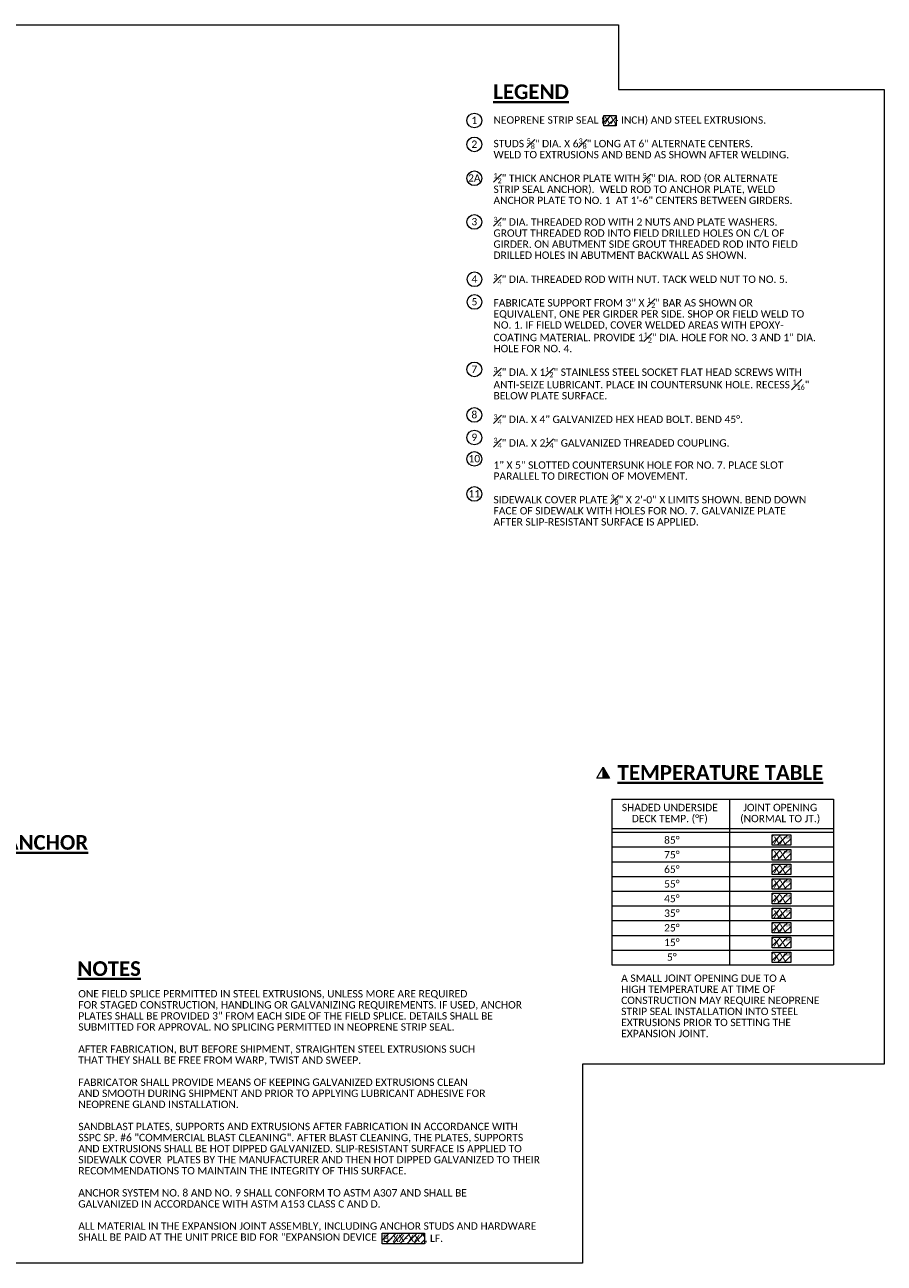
# Model space of a CAD drawing. Header units: metres. Extents: x -113 to 705, y -50 to 519.
# Tile 162 of 208: x 90 to 265, y -50 to 202. Entities that reach past the tile are written whole.
import ezdxf
from ezdxf.enums import TextEntityAlignment as Align

# ---------------------------------------------------------------- set-up
doc = ezdxf.new("R2010")
doc.units = ezdxf.units.M
doc.header["$MEASUREMENT"] = 0
for name, color, linetype, lineweight in [('B_ANNO', 7, 'Continuous', 18), ('B_ANNO_DIM', 7, 'Continuous', 18), ('B_ANNO_SYMB', 7, 'Continuous', 18), ('B_ANNO_TEXT', 7, 'Continuous', 18), ('B_ANNO_TEXT_TITLE', 7, 'Continuous', 40)]:
    doc.layers.add(name, color=color, linetype=linetype, lineweight=lineweight)
doc.layers.add('B_ANNO_DESIGN_NOTES', color=1, linetype='Continuous', lineweight=18, true_color=0xff0000)
doc.layers.add('B_ANNO_NOPLOT', color=47, linetype='Continuous', lineweight=18, plot=False)
doc.styles.add('Annotative', font='calibri.ttf', dxfattribs={"height": 0.0625})
doc.styles.get("Standard").update_dxf_attribs({"font": 'calibri.ttf'})
doc.styles.add('Title', font='calibrib.ttf', dxfattribs={"height": 0.125})

# ---------------------------------------------------------------- blocks, each defined once
blk = doc.blocks.new('INS_JTSS_RAISSDWK_BASE')
at = {"layer": 'B_ANNO_DESIGN_NOTES'}
h = blk.add_hatch(dxfattribs=at)
h.set_pattern_fill('ANSI31', color=256, scale=8)
h.set_pattern_definition([(45, (315.709, 41.2001), (-0.707107, 0.707107), [])])
h.paths.add_polyline_path([(320.9103, -82.9294), (323.4327, -82.9294), (323.4327, -85.0504), (320.9103, -85.0504)])
h = blk.add_hatch(dxfattribs=at)
h.set_pattern_fill('ANSI31', color=256, scale=8)
h.set_pattern_definition([(45, (270.6528, -186.2587), (-0.707107, 0.707107), [])])
h.paths.add_polyline_path([(275.8541, -310.3883), (284.4154, -310.3883), (284.4154, -312.5092), (275.8541, -312.5092)])
for points in [[(320.9103, -82.9294), (323.4327, -82.9294), (323.4327, -85.0504), (320.9103, -85.0504)], [(275.8541, -310.3883), (284.4154, -310.3883), (284.4154, -312.5092), (275.8541, -312.5092)]]:
    blk.add_lwpolyline(points, close=True, dxfattribs=at)
at = {"layer": 'B_ANNO_DIM'}
for centre in [(294.5908, -83.9717), (294.5908, -88.8333), (294.5908, -95.717), (294.6198, -116.2637), (294.6198, -120.8816), (294.5908, -134.6195), (294.5908, -143.8771), (294.5908, -148.4773), (294.5908, -152.8205), (294.5908, -159.9481)]:
    blk.add_circle(centre, 1.4974, dxfattribs=at)
at = {"layer": 'B_ANNO_NOPLOT', "flags": 128}
blk.add_lwpolyline([(0, -316.4871), (0, -64.4871), (323.9277, -64.4871), (323.9277, -77.632), (378, -77.632), (378, -275.9875), (316.5708, -275.9875), (316.5708, -316.4871)], close=True, dxfattribs=at)
at = {"layer": 'B_ANNO_DIM', "char_height": 1.5, "width": 3.189236, "attachment_point": 5, "style": 'Annotative'}
for s, insert in [('1', (294.587, -83.9284)), ('2', (294.587, -88.79)), ('2A', (294.587, -95.6737)), ('4', (294.616, -116.2204)), ('5', (294.616, -120.8382)), ('7', (294.587, -134.5761)), ('8', (294.587, -143.8338)), ('9', (294.587, -148.4339)), ('10', (294.587, -152.7772)), ('11', (294.587, -159.9047))]:
    blk.add_mtext(s, dxfattribs=dict(at, insert=insert))
at = {"layer": 'B_ANNO_DIM', "lineweight": 30}
for tag, p in [('BAR1', (10.7294, -248.1165)), ('BAR3', (129.0984, -257.5272))]:
    blk.add_attdef(tag, text='', height=1.5, dxfattribs=at).set_placement(p, align=Align.TOP_LEFT)
at = {"layer": 'B_ANNO_DIM', "style": 'Annotative'}
for tag, p in [('BAR2', (96.1024, -274.8563)), ('BAR4', (122.9444, -296.1127))]:
    blk.add_attdef(tag, text='', height=1.5, dxfattribs=at).set_placement(p, align=Align.TOP_LEFT)
at = {"layer": 'B_ANNO_TEXT', "char_height": 1.5, "attachment_point": 1, "line_spacing_factor": 0.9, "style": 'Annotative'}
for s, insert, width in [('\\A1;NEOPRENE STRIP SEAL (    - INCH) AND STEEL EXTRUSIONS.\\P\\PSTUDS {\\H0.7x;\\S5#8;\\H1.42857x;" DIA. X 6\\H0.7x;\\S3#8;\\H1.42857x;" LONG AT 6" ALTERNATE CENTERS.\\PWELD TO EXTRUSIONS AND BEND AS SHOWN AFTER WELDING.\\P\\P\\H0.7x;\\S1#2;\\H1.42857x;" THICK ANCHOR PLATE WITH \\H0.7x;\\S5#8;\\H1.42857x;" DIA. ROD (OR ALTERNATE\\PSTRIP SEAL ANCHOR).  WELD ROD TO ANCHOR PLATE, WELD\\PANCHOR PLATE TO NO. 1  AT 1\'-6" CENTERS BETWEEN GIRDERS.\\P\\P\\C3;\\P\\P\\P\\P\\C256;\\P\\H0.7x;\\S3#4;\\H1.42857x;" DIA. THREADED ROD WITH NUT. TACK WELD NUT TO NO. 5.\\P\\PFABRICATE SUPPORT FROM 3" X \\H0.7x;\\S1#2;\\H1.42857x;" BAR AS SHOWN OR\\PEQUIVALENT, ONE PER GIRDER PER SIDE. SHOP OR FIELD WELD TO\\PNO. 1. IF FIELD WELDED, COVER WELDED AREAS WITH EPOXY-\\PCOATING MATERIAL. PROVIDE 1\\H0.7x;\\S1#2;\\H1.42857x;" DIA. HOLE FOR NO. 3 AND 1" DIA.\\PHOLE FOR NO. 4.\\P\\P\\H0.7x;\\S3#4;\\H1.42857x;" DIA. X 1\\H0.7x;\\S1#2;\\H1.42857x;" STAINLESS STEEL SOCKET FLAT HEAD SCREWS WITH\\PANTI-SEIZE LUBRICANT. PLACE IN COUNTERSUNK HOLE. RECESS \\H0.7x;\\S1#16;\\H1.42857x;"\\PBELOW PLATE SURFACE.\\P\\P\\H0.7x;\\S3#4;\\H1.42857x;" DIA. X 4" GALVANIZED HEX HEAD BOLT. BEND 45°.\\P\\P\\H0.7x;\\S3#4;\\H1.42857x;" DIA. X 2\\H0.7x;\\S1#4;\\H1.42857x;" GALVANIZED THREADED COUPLING. \\P\\P1" X 5" SLOTTED COUNTERSUNK HOLE FOR NO. 7. PLACE SLOT\\PPARALLEL TO DIRECTION OF MOVEMENT.\\P\\PSIDEWALK COVER PLATE \\H0.7x;\\S3#8;\\H1.42857x;" X 2\'-0" X LIMITS SHOWN. BEND DOWN\\PFACE OF SIDEWALK WITH HOLES FOR NO. 7. GALVANIZE PLATE\\PAFTER SLIP-RESISTANT SURFACE IS APPLIED.}', (298.4895, -83.1131, -0.8422), 114.451269), ('ONE FIELD SPLICE PERMITTED IN STEEL EXTRUSIONS, UNLESS MORE ARE REQUIRED\\PFOR STAGED CONSTRUCTION, HANDLING OR GALVANIZING REQUIREMENTS. IF USED, ANCHOR\\PPLATES SHALL BE PROVIDED 3" FROM EACH SIDE OF THE FIELD SPLICE. DETAILS SHALL BE \\PSUBMITTED FOR APPROVAL. NO SPLICING PERMITTED IN NEOPRENE STRIP SEAL.\\P\\PAFTER FABRICATION, BUT BEFORE SHIPMENT, STRAIGHTEN STEEL EXTRUSIONS SUCH\\PTHAT THEY SHALL BE FREE FROM WARP, TWIST AND SWEEP.\\P\\PFABRICATOR SHALL PROVIDE MEANS OF KEEPING GALVANIZED EXTRUSIONS CLEAN\\PAND SMOOTH DURING SHIPMENT AND PRIOR TO APPLYING LUBRICANT ADHESIVE FOR\\PNEOPRENE GLAND INSTALLATION.\\P\\PSANDBLAST PLATES, SUPPORTS AND EXTRUSIONS AFTER FABRICATION IN ACCORDANCE WITH \\PSSPC SP. #6 "COMMERCIAL BLAST CLEANING". AFTER BLAST CLEANING, THE PLATES, SUPPORTS\\PAND EXTRUSIONS SHALL BE HOT DIPPED GALVANIZED. SLIP-RESISTANT SURFACE IS APPLIED TO SIDEWALK COVER  PLATES BY THE MANUFACTURER AND THEN HOT DIPPED GALVANIZED TO THEIR RECOMMENDATIONS TO MAINTAIN THE INTEGRITY OF THIS SURFACE.\\P\\PANCHOR SYSTEM NO. 8 AND NO. 9 SHALL CONFORM TO ASTM A307 AND SHALL BE\\PGALVANIZED IN ACCORDANCE WITH ASTM A153 CLASS C AND D.\\P\\PALL MATERIAL IN THE EXPANSION JOINT ASSEMBLY, INCLUDING ANCHOR STUDS AND HARDWARE\\PSHALL BE PAID AT THE UNIT PRICE BID FOR "EXPANSION DEVICE', (214.003, -260.9068, -0.8422), 93.923545)]:
    blk.add_mtext(s, dxfattribs=dict(at, insert=insert, width=width))
at = {"layer": 'B_ANNO_TEXT', "style": 'Annotative'}
for tag, p in [('SS', (321.0554, -84.683)), ('BID#', (275.9705, -312.1489))]:
    blk.add_attdef(tag, p, '', height=1.5, dxfattribs=at)
blk.add_attdef('DIM6', text='', height=1.5, rotation=90, dxfattribs=at).set_placement((9.7342, -92.4421), align=Align.MIDDLE_CENTER)
at = {"layer": 'B_ANNO_TEXT_TITLE', "char_height": 3, "width": 33.46363, "attachment_point": 1, "style": 'Title'}
for s, insert in [('{\\LLEGEND}', (298.4459, -76.6194, -0.8422)), ('{\\LNOTES}', (213.8188, -255.0384, -0.8422))]:
    blk.add_mtext(s, dxfattribs=dict(at, insert=insert))
at = {"layer": 'B_ANNO_TEXT_TITLE', "insert": (153.6135, -229.3536, -1.6845), "char_height": 3, "attachment_point": 1, "line_spacing_factor": 0.8, "style": 'Title'}
blk.add_mtext('\\pxqc;{\\LALTERNATE STRIP SEAL ANCHOR}', dxfattribs=at)
blk = doc.blocks.new('triangle half solid')
at = {"layer": 'B_ANNO_SYMB'}
blk.add_hatch(color=256, dxfattribs=at).paths.add_polyline_path([(0, 1.15), (1.31, -1.12), (0, -1.12)])
at = {"layer": 'B_ANNO_SYMB', "flags": 128}
for points in [[(1.31, -1.12), (-1.31, -1.12), (0, 1.15), (1.31, -1.12)], [(0, 1.15), (1.31, -1.12), (0, -1.12), (0, 1.15)]]:
    blk.add_lwpolyline(points, dxfattribs=at)
blk = doc.blocks.new('*U1415')
at = {"layer": 'B_ANNO_DESIGN_NOTES'}
h = blk.add_hatch(dxfattribs=at)
h.set_pattern_fill('ANSI31', color=256, scale=8)
h.set_pattern_definition([(45, (350.0246, 211.3048), (-0.707107, 0.707107), [])])
h.paths.add_polyline_path([(355.23, 87.18), (358.99, 87.18), (358.99, 85.05), (355.23, 85.05)])
h = blk.add_hatch(dxfattribs=at)
h.set_pattern_fill('ANSI31', color=256, scale=8)
h.set_pattern_definition([(45, (350.0246, 208.3048), (-0.707107, 0.707107), [])])
h.paths.add_polyline_path([(355.23, 84.18), (358.99, 84.18), (358.99, 82.05), (355.23, 82.05)])
h = blk.add_hatch(dxfattribs=at)
h.set_pattern_fill('ANSI31', color=256, scale=8)
h.set_pattern_definition([(45, (350.0246, 205.3591), (-0.707107, 0.707107), [])])
h.paths.add_polyline_path([(355.23, 81.23), (358.99, 81.23), (358.99, 79.11), (355.23, 79.11)])
h = blk.add_hatch(dxfattribs=at)
h.set_pattern_fill('ANSI31', color=256, scale=8)
h.set_pattern_definition([(45, (350.0246, 202.3591), (-0.707107, 0.707107), [])])
h.paths.add_polyline_path([(355.23, 78.23), (358.99, 78.23), (358.99, 76.11), (355.23, 76.11)])
h = blk.add_hatch(dxfattribs=at)
h.set_pattern_fill('ANSI31', color=256, scale=8)
h.set_pattern_definition([(45, (350.0246, 199.4137), (-0.707107, 0.707107), [])])
h.paths.add_polyline_path([(355.23, 75.28), (358.99, 75.28), (358.99, 73.16), (355.23, 73.16)])
h = blk.add_hatch(dxfattribs=at)
h.set_pattern_fill('ANSI31', color=256, scale=8)
h.set_pattern_definition([(45, (350.0246, 196.4137), (-0.707107, 0.707107), [])])
h.paths.add_polyline_path([(355.23, 72.28), (358.99, 72.28), (358.99, 70.16), (355.23, 70.16)])
h = blk.add_hatch(dxfattribs=at)
h.set_pattern_fill('ANSI31', color=256, scale=8)
h.set_pattern_definition([(45, (350.0246, 193.4576), (-0.707107, 0.707107), [])])
h.paths.add_polyline_path([(355.23, 69.33), (358.99, 69.33), (358.99, 67.21), (355.23, 67.21)])
h = blk.add_hatch(dxfattribs=at)
h.set_pattern_fill('ANSI31', color=256, scale=8)
h.set_pattern_definition([(45, (350.0246, 190.4576), (-0.707107, 0.707107), [])])
h.paths.add_polyline_path([(355.23, 66.33), (358.99, 66.33), (358.99, 64.21), (355.23, 64.21)])
h = blk.add_hatch(dxfattribs=at)
h.set_pattern_fill('ANSI31', color=256, scale=8)
h.set_pattern_definition([(45, (350.0246, 187.4619), (-0.707107, 0.707107), [])])
h.paths.add_polyline_path([(355.23, 63.33), (358.99, 63.33), (358.99, 61.21), (355.23, 61.21)])
at = {"layer": 'B_ANNO', "linetype": 'Continuous', "lineweight": 18}
for p, q in [((322.59, 94.46), (322.59, 60.71)), ((322.59, 94.46), (367.71, 94.46)), ((346.52, 94.46), (346.52, 60.71)), ((367.71, 94.46), (367.71, 60.71)), ((322.59, 88.46), (367.71, 88.46)), ((322.59, 87.71), (367.71, 87.71)), ((322.59, 84.71), (367.71, 84.71)), ((322.59, 81.71), (367.71, 81.71)), ((322.59, 78.71), (367.71, 78.71)), ((322.59, 75.71), (367.71, 75.71)), ((322.59, 72.71), (367.71, 72.71)), ((322.59, 69.71), (367.71, 69.71)), ((322.59, 66.71), (367.71, 66.71)), ((322.59, 63.71), (367.71, 63.71)), ((322.59, 60.71), (367.71, 60.71))]:
    blk.add_line(p, q, dxfattribs=at)
at = {"layer": 'B_ANNO_DESIGN_NOTES'}
for points in [[(355.23, 87.18), (358.99, 87.18), (358.99, 85.05), (355.23, 85.05)], [(355.23, 84.18), (358.99, 84.18), (358.99, 82.05), (355.23, 82.05)], [(355.23, 81.23), (358.99, 81.23), (358.99, 79.11), (355.23, 79.11)], [(355.23, 78.23), (358.99, 78.23), (358.99, 76.11), (355.23, 76.11)], [(355.23, 75.28), (358.99, 75.28), (358.99, 73.16), (355.23, 73.16)], [(355.23, 72.28), (358.99, 72.28), (358.99, 70.16), (355.23, 70.16)], [(355.23, 69.33), (358.99, 69.33), (358.99, 67.21), (355.23, 67.21)], [(355.23, 66.33), (358.99, 66.33), (358.99, 64.21), (355.23, 64.21)], [(355.23, 63.33), (358.99, 63.33), (358.99, 61.21), (355.23, 61.21)]]:
    blk.add_lwpolyline(points, close=True, dxfattribs=at)
at = {"layer": 'B_ANNO_NOPLOT', "flags": 128}
blk.add_lwpolyline([(0, 0), (0, 252), (323.93, 252), (323.93, 238.86), (378, 238.86), (378, 40.5), (316.57, 40.5), (316.57, 0)], close=True, dxfattribs=at)
blk.add_blockref('triangle half solid', (320.81, 99.82))
at = {"layer": 'B_ANNO_TEXT', "char_height": 1.5, "width": 114.4513, "attachment_point": 1, "style": 'Annotative'}
for s, insert, line_spacing_factor in [('\\pxqc;SHADED UNDERSIDE\\PDECK TEMP. (%%DF)', (277.14, 93.48), 0.9), ('\\pxqc;JOINT OPENING\\P(NORMAL TO JT.)', (299.61, 93.48), 0.9), ('\\pxqc;85%%D\\P75%%D\\P65%%D\\P55%%D\\P45%%D\\P35%%D\\P25%%D\\P15%%D\\P5%%D', (277.56, 86.86), 1.19), ('A SMALL JOINT OPENING DUE TO A\\PHIGH TEMPERATURE AT TIME OF\\PCONSTRUCTION MAY REQUIRE NEOPRENE\\PSTRIP SEAL INSTALLATION INTO STEEL\\PEXTRUSIONS PRIOR TO SETTING THE\\PEXPANSION JOINT.', (324.47, 58.75), 0.9)]:
    blk.add_mtext(s, dxfattribs=dict(at, insert=insert, line_spacing_factor=line_spacing_factor))
at = {"layer": 'B_ANNO_TEXT', "style": 'Annotative'}
for tag, p in [('JO1', (357.19, 85.33)), ('JO2', (357.19, 82.39)), ('JO3', (357.19, 79.39)), ('JO4', (357.19, 76.43)), ('JO5', (357.19, 73.44)), ('JO6', (357.19, 70.33)), ('JO7', (357.19, 67.48)), ('JO8', (357.19, 64.5)), ('JO9', (357.19, 61.53))]:
    blk.add_attdef(tag, text='', height=1.5, dxfattribs=at).set_placement(p, align=Align.CENTER)
at = {"layer": 'B_ANNO_TEXT_TITLE', "insert": (323.75, 101.35), "char_height": 3, "width": 44.4518, "attachment_point": 1, "style": 'Title'}
blk.add_mtext('{\\LTEMPERATURE TABLE}', dxfattribs=at)
blk = doc.blocks.new('*U1734')
at = {"layer": 'B_ANNO_NOPLOT', "flags": 128}
blk.add_lwpolyline([(0, 0), (0, 252), (323.93, 252), (323.93, 238.86), (378, 238.86), (378, 40.5), (316.57, 40.5), (316.57, 0)], close=True, dxfattribs=at)
blk = doc.blocks.new('*U1764')
at = {"layer": 'B_ANNO_DIM'}
blk.add_circle((294.5908, 211.8916), 1.4974, dxfattribs=at)
at = {"layer": 'B_ANNO_NOPLOT', "flags": 128}
blk.add_lwpolyline([(0, 0), (0, 252), (323.9277, 252), (323.9277, 238.8552), (378, 238.8552), (378, 40.4996), (316.5708, 40.4996), (316.5708, 0)], close=True, dxfattribs=at)
at = {"layer": 'B_ANNO_DIM', "insert": (294.587, 211.935), "char_height": 1.5, "width": 3.189236, "attachment_point": 5, "style": 'Annotative'}
blk.add_mtext('3', dxfattribs=at)
at = {"layer": 'B_ANNO_TEXT', "insert": (298.4895, 212.9188, -0.8422), "char_height": 1.5, "width": 114.451269, "attachment_point": 1, "line_spacing_factor": 0.9, "style": 'Annotative'}
blk.add_mtext('\\A1;{\\H0.7x;\\S3#4;}" DIA. THREADED ROD WITH 2 NUTS AND PLATE WASHERS.\\PGROUT THREADED ROD INTO FIELD DRILLED HOLES ON C/L OF\\PGIRDER. ON ABUTMENT SIDE GROUT THREADED ROD INTO FIELD\\PDRILLED HOLES IN ABUTMENT BACKWALL AS SHOWN.', dxfattribs=at)
blk = doc.blocks.new('*U1480')
at = {"layer": 'B_ANNO_NOPLOT', "flags": 128}
blk.add_lwpolyline([(0, -316.49), (0, -64.49), (323.93, -64.49), (323.93, -77.63), (378, -77.63), (378, -275.99), (316.57, -275.99), (316.57, -316.49)], close=True, dxfattribs=at)
blk = doc.blocks.new('*U1841')
at = {"layer": 'B_ANNO_NOPLOT', "flags": 128}
blk.add_lwpolyline([(0, -316.4871), (0, -64.4871), (323.9277, -64.4871), (323.9277, -77.632), (378, -77.632), (378, -275.9875), (316.5708, -275.9875), (316.5708, -316.4871)], close=True, dxfattribs=at)
at = {"style": 'Annotative'}
blk.add_attdef('DIM4', text='', height=1.5, dxfattribs=at).set_placement((73.9918, 167.7838), align=Align.MIDDLE_CENTER)

msp = doc.modelspace()

# ---------------------------------------------------------------- block references
ref = msp.add_blockref('INS_JTSS_RAISSDWK_BASE', (-112.83, 266.84))
ref.add_attrib('SS', 'XX', (208.23, 182.16), dxfattribs={"layer": 'B_ANNO_TEXT', "height": 1.5, "style": 'Annotative'})
ref.add_attrib('BID#', 'B-XX-XX", LF.', (163.14, -45.31), dxfattribs={"layer": 'B_ANNO_TEXT', "height": 1.5, "style": 'Annotative'})

# ---------------------------------------------------------------- next in the draw order: block references
msp.add_blockref('*U1734', (-112.83, -49.65))
msp.add_blockref('*U1415', (-112.83, -49.65)).add_auto_attribs({'JO1': 'XX"', 'JO2': 'XX"', 'JO3': 'XX"', 'JO4': 'XX"', 'JO5': 'XX"', 'JO6': 'XX"', 'JO7': 'XX"', 'JO8': 'XX"', 'JO9': 'XX"'})

# ---------------------------------------------------------------- next in the draw order: block references
msp.add_blockref('*U1764', (-112.83, -49.65))

# ---------------------------------------------------------------- next in the draw order: block references
msp.add_blockref('*U1480', (-112.83, 266.84))

# ---------------------------------------------------------------- next in the draw order: block references
msp.add_blockref('*U1841', (-112.83, 266.84))

doc.saveas('drawing.dxf')
